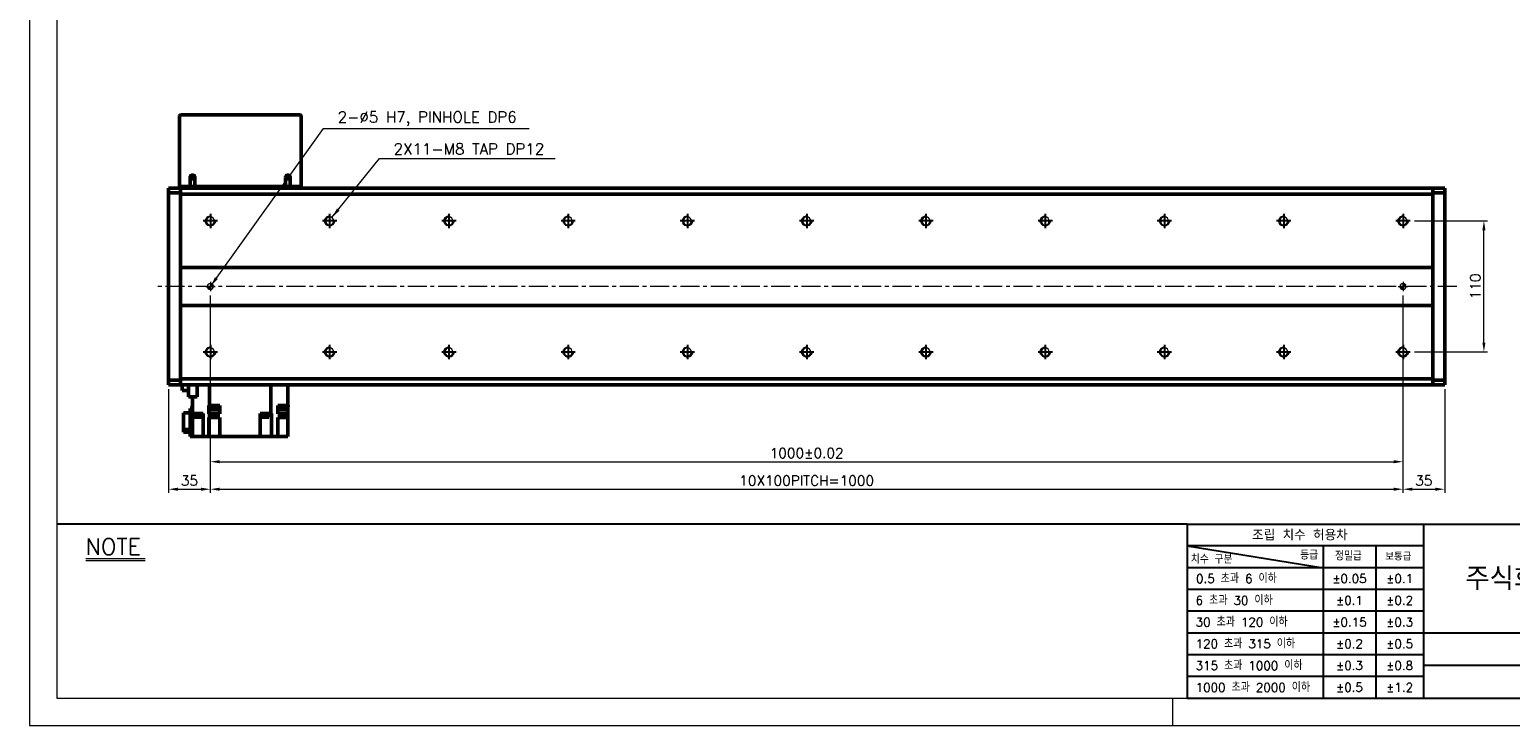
# Model space of a CAD drawing. Header units: millimetres. Extents: x 46891 to 50463, y 6223 to 9884.
# Tile 1 of 5: x 48547 to 49788, y 8529 to 9113. Entities that reach past the tile are written whole.
import ezdxf

# ---------------------------------------------------------------- set-up
doc = ezdxf.new("R2010")
doc.units = ezdxf.units.MM
doc.header["$LTSCALE"] = 0.5
doc.linetypes.add('CENTER', pattern=[50.8, 31.75, -6.35, 6.35, -6.35])
doc.layers.get('0').update_dxf_attribs({"lineweight": 20})
for name, color, linetype, lineweight in [('1', 1, 'CENTER', 13), ('4', 4, 'Continuous', 13), ('외형선(ISO)', 7, 'Continuous', 50)]:
    doc.layers.add(name, color=color, linetype=linetype, lineweight=lineweight)
for name, color, linetype in [('3', 3, 'Continuous'), ('C', 1, 'CENTER'), ('DIM', 4, 'Continuous')]:
    doc.layers.add(name, color=color, linetype=linetype)
doc.styles.add('DSR TEXT', font='romans.shx', dxfattribs={"bigfont": 'whgtxt.shx'})
doc.styles.get("Standard").update_dxf_attribs({"font": 'romans.shx', "bigfont": 'whgtxt.shx'})
doc.dimstyles.new('DSR', dxfattribs={"dimscale": 2, "dimtxt": 3, "dimasz": 3, "dimexe": 0.5, "dimexo": 0.5, "dimgap": 0.5, "dimtad": 1, "dimdsep": 46, "dimtxsty": 'Standard', "dimcen": 2.5, "dimclrd": 4, "dimclre": 4, "dimclrt": 2, "dimadec": 0, "dimazin": 2, "dimtfac": 1, "dimtmove": 0, "dimatfit": 3, "dimfxl": 0, "dimlwd": -1, "dimlwe": -1, "dimarcsym": 0})

# ---------------------------------------------------------------- blocks, each defined once
blk = doc.blocks.new('A$C13F00394')
for p, q in [((-202.34, 25.67), (-191.42, 25.67)), ((-202.34, 25.3), (-191.42, 25.3))]:
    blk.add_line(p, q)
at = {"layer": '3'}
for p, q in [((0, 32), (-207.68, 32)), ((0, 32), (202.32, 32)), ((0, 32), (0, 0)), ((43.43, 32), (43.43, 0)), ((0, 28), (25, 24)), ((43.43, 28), (0, 28)), ((25, 28), (25, 0)), ((34.7, 28), (34.7, 0)), ((43.43, 24), (0, 24)), ((43.43, 20), (0, 20)), ((43.43, 16), (0, 16)), ((0, 12), (129.32, 12)), ((43.43, 8), (0, 8)), ((97.32, 6), (43.43, 6)), ((43.43, 4), (0, 4)), ((0, 0), (202.32, 0))]:
    blk.add_line(p, q, dxfattribs=at)
at = {"color": 0, "style": 'DSR TEXT'}
for s, height, p in [('조립 치수 허용차', 2, (11.97, 29.02)), ('치수 구분', 1.5, (0.69, 24.78)), ('등급', 1.5, (20.77, 25.52)), ('정밀급', 1.5, (27.18, 25.37)), ('보통급', 1.3, (36.41, 25.38)), (' 0.5 초과 6 이하', 1.6, (0.56, 21.19)), (' 6 초과 30 이하', 1.6, (0.49, 17.19)), (' 30 초과 120 이하', 1.6, (0.49, 13.19)), (' 120 초과 315 이하', 1.6, (0.49, 9.19)), (' 315 초과 1000 이하', 1.6, (0.49, 5.19)), (' 1000 초과 2000 이하', 1.6, (0.49, 1.19))]:
    blk.add_text(s, height=height, dxfattribs=at).set_placement(p)
at = {"color": 7, "insert": (70.37, 22), "char_height": 4.2, "attachment_point": 5, "style": 'DSR TEXT'}
blk.add_mtext('주식회사 디에스알', dxfattribs=at)
at = {"color": 0, "char_height": 1.6, "attachment_point": 5, "style": 'DSR TEXT'}
for s, insert in [('%%P0.05', (29.85, 22)), ('%%P0.1', (39.07, 22)), ('%%P0.1', (29.85, 18)), ('%%P0.2', (39.07, 18)), ('%%P0.15', (29.85, 14)), ('%%P0.3', (39.07, 14)), ('%%P0.2', (29.85, 10)), ('%%P0.5', (39.07, 10)), ('%%P0.3', (29.85, 6)), ('%%P0.8', (39.07, 6)), ('%%P0.5', (29.85, 2)), ('%%P1.2', (39.07, 2))]:
    blk.add_mtext(s, dxfattribs=dict(at, insert=insert))
at = {"layer": '4', "color": 0, "style": 'DSR TEXT'}
blk.add_text('NOTE', height=3, dxfattribs=at).set_placement((-202.39, 26.38))
blk = doc.blocks.new('A$C1C1952E1')
at = {"color": 1}
blk.add_lwpolyline([(0, 0), (420, 0), (420, 297), (0, 297)], close=True, dxfattribs=at)
at = {"color": 3}
blk.add_lwpolyline([(5, 5), (415, 5), (415, 292), (5, 292)], close=True, dxfattribs=at)
blk = doc.blocks.new('A$C33E56CC6')
h = blk.add_hatch()
h.set_pattern_fill('ANSI31', color=256, style=0)
h.set_pattern_definition([(45, (-7065.45672, -6508.5399), (-0.0883883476, 0.0883883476), [])])
h.paths.add_polyline_path([(4, 6.5, 0.414214), (1.5, 4), (4, 4)])
h.paths.add_polyline_path([(6.5, 4), (4, 4), (4, 1.5, 0.414214)])
blk.add_circle((4, 4), 2.5)
at = {"layer": '1'}
for p, q in [((0, 4), (8, 4)), ((4, 0), (4, 8))]:
    blk.add_line(p, q, dxfattribs=at)
blk = doc.blocks.new('tap8')
blk.add_circle((0, 0), 3.4)
at = {"layer": 'C', "color": 1, "linetype": 'CENTER'}
for p, q in [((-6, 0), (6, 0)), ((0, -6), (0, 6))]:
    blk.add_line(p, q, dxfattribs=at)
at = {"layer": 'DIM', "color": 3}
blk.add_arc((0, 0), 4, 263.8455, 189.4314, dxfattribs=at)
blk = doc.blocks.new('*D82')
at = {"color": 1, "linetype": 'ByBlock'}
for p, q in [((49707.9, 8952.4), (49769.1, 8952.4)), ((49766.1, 8850.2), (49766.1, 8944.6)), ((49707.9, 8842.4), (49769.1, 8842.4))]:
    blk.add_line(p, q, dxfattribs=at)
at = {"color": 1}
for points in [[(49764.8, 8944.6), (49767.4, 8944.6), (49766.1, 8952.4)], [(49764.8, 8850.2), (49767.4, 8850.2), (49766.1, 8842.4)]]:
    blk.add_solid(points, dxfattribs=at)
at = {"layer": 'Defpoints', "color": 0}
for p in [(49704.3, 8952.4), (49766.1, 8952.4), (49704.3, 8842.4)]:
    blk.add_point(p, dxfattribs=at)
at = {"color": 3, "insert": (49758.9, 8897.4), "char_height": 8.4, "attachment_point": 5, "rotation": 90, "style": 'DSR TEXT'}
blk.add_mtext('110', dxfattribs=at)
blk = doc.blocks.new('*D83')
at = {"color": 1, "linetype": 'ByBlock'}
for p, q in [((48698.2, 8832.7), (48698.2, 8724.2)), ((48663.2, 8811.3), (48663.2, 8724.2)), ((48671, 8727.2), (48690.4, 8727.2))]:
    blk.add_line(p, q, dxfattribs=at)
at = {"color": 1}
for points in [[(48671, 8728.5), (48671, 8725.9), (48663.2, 8727.2)], [(48690.4, 8728.5), (48690.4, 8725.9), (48698.2, 8727.2)]]:
    blk.add_solid(points, dxfattribs=at)
at = {"layer": 'Defpoints', "color": 0}
for p in [(48698.2, 8836.3), (48663.2, 8814.9), (48698.2, 8727.2)]:
    blk.add_point(p, dxfattribs=at)
at = {"color": 3, "insert": (48680.7, 8734.4), "char_height": 8.4, "attachment_point": 5, "style": 'DSR TEXT'}
blk.add_mtext('35', dxfattribs=at)
blk = doc.blocks.new('*D84')
at = {"color": 1, "linetype": 'ByBlock'}
for p, q in [((48698.2, 8832.7), (48698.2, 8724.2)), ((49698.2, 8832.7), (49698.2, 8724.2)), ((48706, 8727.2), (49690.4, 8727.2))]:
    blk.add_line(p, q, dxfattribs=at)
at = {"color": 1}
for points in [[(48706, 8728.5), (48706, 8725.9), (48698.2, 8727.2)], [(49690.4, 8728.5), (49690.4, 8725.9), (49698.2, 8727.2)]]:
    blk.add_solid(points, dxfattribs=at)
at = {"layer": 'Defpoints', "color": 0}
for p in [(48698.2, 8836.3), (49698.2, 8836.3), (49698.2, 8727.2)]:
    blk.add_point(p, dxfattribs=at)
at = {"color": 3, "insert": (49198.2, 8734.4), "char_height": 8.4, "attachment_point": 5, "style": 'DSR TEXT'}
blk.add_mtext('10X100PITCH=1000', dxfattribs=at)
blk = doc.blocks.new('*D85')
at = {"color": 1, "linetype": 'ByBlock'}
for p, q in [((49698.2, 8832.7), (49698.2, 8724.2)), ((49733.2, 8811.3), (49733.2, 8724.2)), ((49706, 8727.2), (49725.4, 8727.2))]:
    blk.add_line(p, q, dxfattribs=at)
at = {"color": 1}
for points in [[(49706, 8728.5), (49706, 8725.9), (49698.2, 8727.2)], [(49725.4, 8728.5), (49725.4, 8725.9), (49733.2, 8727.2)]]:
    blk.add_solid(points, dxfattribs=at)
at = {"layer": 'Defpoints', "color": 0}
for p in [(49698.2, 8836.3), (49733.2, 8814.9), (49733.2, 8727.2)]:
    blk.add_point(p, dxfattribs=at)
at = {"color": 3, "insert": (49715.7, 8734.4), "char_height": 8.4, "attachment_point": 5, "style": 'DSR TEXT'}
blk.add_mtext('35', dxfattribs=at)
blk = doc.blocks.new('*D86')
at = {"color": 1, "linetype": 'ByBlock'}
for p, q in [((48698.2, 8889.8), (48698.2, 8747.3)), ((49698.2, 8889.8), (49698.2, 8747.3)), ((48706, 8750.3), (49690.4, 8750.3))]:
    blk.add_line(p, q, dxfattribs=at)
at = {"color": 1}
for points in [[(48706, 8751.6), (48706, 8749), (48698.2, 8750.3)], [(49690.4, 8751.6), (49690.4, 8749), (49698.2, 8750.3)]]:
    blk.add_solid(points, dxfattribs=at)
at = {"layer": 'Defpoints', "color": 0}
for p in [(48698.2, 8893.4), (49698.2, 8893.4), (49698.2, 8750.3)]:
    blk.add_point(p, dxfattribs=at)
at = {"color": 3, "insert": (49198.2, 8757.5), "char_height": 8.4, "attachment_point": 5, "style": 'DSR TEXT'}
blk.add_mtext('1000%%P0.02', dxfattribs=at)

msp = doc.modelspace()

# ---------------------------------------------------------------- linework, layer by layer
at = {"color": 1}
msp.add_line((49504.90132, 8551.81052), (49504.90132, 8528.99552), dxfattribs=at)
at = {"layer": '1'}
msp.add_line((49743.24958, 8897.35286), (48653.24958, 8897.35286), dxfattribs=at)
at = {"layer": '3'}
msp.add_line((49517.14175, 8551.81052), (50440.31632, 8551.81052), dxfattribs=at)
at = {"layer": '외형선(ISO)'}
for p, q in [((48672.24958, 8981.35286), (48672.24958, 9040.35286)), ((48673.24958, 9041.35286), (48773.24958, 9041.35286)), ((48774.24958, 9040.35286), (48774.24958, 8981.35286)), ((48663.24958, 8978.97418), (48663.24958, 8979.85286)), ((48673.24958, 8979.85286), (48663.24958, 8979.85286)), ((48663.24958, 8978.97418), (48663.24958, 8975.85286)), ((48672.24958, 8981.35286), (48673.24958, 8981.35286)), ((48673.24958, 8981.35286), (48673.24958, 8979.85286)), ((48673.24958, 8981.35286), (48681.24958, 8981.35286)), ((48673.24958, 8978.97418), (48673.24958, 8979.85286)), ((48673.24958, 8979.85286), (49723.24958, 8979.85286)), ((48673.24958, 8979.85286), (48673.24958, 8978.97418)), ((48673.24958, 8978.97418), (48673.24958, 8974.85286)), ((48673.24958, 8975.85286), (48673.24958, 8978.97418)), ((48681.24958, 8988.85286), (48681.24958, 8981.35286)), ((48681.24958, 8981.35286), (48685.24958, 8981.35286)), ((48685.24958, 8981.35286), (48685.24958, 8988.85286)), ((48685.24958, 8981.35286), (48761.24958, 8981.35286)), ((48761.24958, 8988.85286), (48761.24958, 8981.35286)), ((48761.24958, 8981.35286), (48765.24958, 8981.35286)), ((48765.24958, 8981.35286), (48765.24958, 8988.85286)), ((48765.24958, 8981.35286), (48773.24958, 8981.35286)), ((48773.24958, 8981.35286), (48773.24958, 8979.85286)), ((48773.24958, 8981.35286), (48774.24958, 8981.35286)), ((49723.24958, 8979.85286), (49723.24958, 8978.97418)), ((49723.24958, 8979.85286), (49733.24958, 8979.85286)), ((49723.24958, 8978.97418), (49723.24958, 8979.85286)), ((49723.24958, 8974.85286), (49723.24958, 8978.97418)), ((49723.24958, 8978.97418), (49723.24958, 8975.85286)), ((49733.24958, 8979.85286), (49733.24958, 8978.97418)), ((49733.24958, 8975.85286), (49733.24958, 8978.97418)), ((48673.24958, 8975.85286), (48663.24958, 8975.85286)), ((48663.24958, 8975.85286), (48663.24958, 8818.85286)), ((48673.24958, 8974.85286), (48673.24958, 8913.35286)), ((49723.24958, 8974.85286), (48673.24958, 8974.85286)), ((49733.24958, 8975.85286), (49723.24958, 8975.85286)), ((49723.24958, 8913.35286), (49723.24958, 8974.85286)), ((49733.24958, 8818.85286), (49733.24958, 8975.85286)), ((48673.24958, 8913.35286), (48673.24958, 8912.49931)), ((48673.24958, 8913.35286), (49723.24958, 8913.35286)), ((48673.24958, 8912.49931), (48673.24958, 8912.14575)), ((48673.24958, 8912.14575), (48673.24958, 8882.55997)), ((48673.24958, 8882.55997), (48673.24958, 8912.14575)), ((49723.24958, 8912.49931), (49723.24958, 8913.35286)), ((49723.24958, 8912.14575), (49723.24958, 8912.49931)), ((49723.24958, 8882.55997), (49723.24958, 8912.14575)), ((49723.24958, 8912.14575), (49723.24958, 8882.55997)), ((48673.24958, 8882.55997), (48673.24958, 8882.20641)), ((48673.24958, 8882.20641), (48673.24958, 8881.35286)), ((48673.24958, 8881.35286), (48673.24958, 8819.85286)), ((49723.24958, 8881.35286), (48673.24958, 8881.35286)), ((49723.24958, 8882.20641), (49723.24958, 8882.55997)), ((49723.24958, 8881.35286), (49723.24958, 8882.20641)), ((49723.24958, 8819.85286), (49723.24958, 8881.35286)), ((48663.24958, 8818.85286), (48673.24958, 8818.85286)), ((48663.24958, 8818.85286), (48663.24958, 8815.73154)), ((48663.24958, 8814.85286), (48663.24958, 8815.73154)), ((48673.24958, 8819.85286), (48673.24958, 8815.73154)), ((48673.24958, 8819.85286), (49723.24958, 8819.85286)), ((48673.24958, 8815.73154), (48673.24958, 8818.85286)), ((48673.24958, 8814.85286), (48673.24958, 8815.73154)), ((48673.24958, 8815.73154), (48673.24958, 8814.85286)), ((49723.24958, 8815.73154), (49723.24958, 8819.85286)), ((49723.24958, 8818.85286), (49733.24958, 8818.85286)), ((49723.24958, 8818.85286), (49723.24958, 8815.73154)), ((49723.24958, 8815.73154), (49723.24958, 8814.85286)), ((49723.24958, 8814.85286), (49723.24958, 8815.73154)), ((49733.24958, 8815.73154), (49733.24958, 8818.85286)), ((49733.24958, 8815.73154), (49733.24958, 8814.85286)), ((48673.24958, 8814.85286), (48663.24958, 8814.85286)), ((48673.24958, 8814.85286), (49723.24958, 8814.85286)), ((48674.44958, 8810.02786), (48674.44958, 8814.85286)), ((48674.44958, 8810.02786), (48679.84958, 8810.02786)), ((48679.84958, 8814.85286), (48679.84958, 8804.70286)), ((48679.84958, 8804.70286), (48687.27813, 8804.70286)), ((48683.24958, 8804.70286), (48683.24958, 8790.85286)), ((48687.27813, 8804.70286), (48687.27813, 8814.85286)), ((48697.58339, 8797.35286), (48697.58339, 8814.85286)), ((48748.91577, 8814.85286), (48748.91577, 8790.85286)), ((48763.24958, 8814.85286), (48763.24958, 8797.35286)), ((49723.24958, 8814.85286), (49733.24958, 8814.85286)), ((48675.74958, 8777.3628), (48675.74958, 8791.25844)), ((48675.74958, 8791.25844), (48681.24958, 8791.25844)), ((48681.24958, 8771.35286), (48681.24958, 8794.85286)), ((48681.24958, 8794.85286), (48683.24958, 8794.85286)), ((48683.24958, 8797.35286), (48683.02968, 8797.35286)), ((48683.02968, 8797.35286), (48683.02968, 8796.35286)), ((48683.02968, 8796.35286), (48683.24958, 8796.35286)), ((48683.24958, 8771.35286), (48683.24958, 8790.85286)), ((48683.24958, 8790.85286), (48691.80574, 8790.85286)), ((48684.68864, 8790.35286), (48684.68864, 8790.85286)), ((48690.68864, 8790.35286), (48690.68864, 8790.85286)), ((48692.14958, 8790.85286), (48691.80574, 8790.85286)), ((48692.14958, 8771.35286), (48692.14958, 8790.85286)), ((48696.92495, 8797.35286), (48697.58339, 8797.35286)), ((48696.92495, 8795.35286), (48696.92495, 8797.35286)), ((48696.92764, 8795.35286), (48696.92495, 8795.35286)), ((48696.92764, 8790.35286), (48696.92764, 8795.35286)), ((48698.03896, 8795.35286), (48696.92764, 8795.35286)), ((48697.58339, 8797.35286), (48700.26504, 8797.35286)), ((48697.73896, 8797.35286), (48697.73896, 8796.35286)), ((48697.73896, 8796.35286), (48705.33896, 8796.35286)), ((48698.03896, 8796.35286), (48698.03896, 8793.75286)), ((48698.03896, 8793.75286), (48705.03896, 8793.75286)), ((48702.81289, 8797.35286), (48700.26504, 8797.35286)), ((48702.81289, 8797.35286), (48706.05101, 8797.35286)), ((48705.03896, 8796.35286), (48705.03896, 8793.75286)), ((48705.03896, 8795.35286), (48706.04958, 8795.35286)), ((48705.33896, 8797.35286), (48705.33896, 8796.35286)), ((48706.04958, 8790.35286), (48706.04958, 8795.35286)), ((48706.05101, 8795.35286), (48706.04958, 8795.35286)), ((48706.05101, 8795.35286), (48706.05101, 8797.35286)), ((48748.91577, 8790.85286), (48739.94958, 8790.85286)), ((48739.94958, 8790.85286), (48739.94958, 8771.35286)), ((48741.44816, 8790.35286), (48741.44816, 8790.85286)), ((48747.44816, 8790.35286), (48747.44816, 8790.85286)), ((48748.91577, 8790.85286), (48749.58225, 8790.85286)), ((48749.61669, 8790.85286), (48749.58225, 8790.85286)), ((48749.61669, 8790.85286), (48749.61669, 8771.35286)), ((48754.81052, 8797.35286), (48763.24958, 8797.35286)), ((48754.81052, 8797.35286), (48754.81052, 8795.35286)), ((48754.84958, 8795.35286), (48754.81052, 8795.35286)), ((48754.84958, 8795.35286), (48754.84958, 8790.35286)), ((48754.84958, 8795.35286), (48756.16948, 8795.35286)), ((48755.86948, 8797.35286), (48755.86948, 8796.35286)), ((48755.86948, 8796.35286), (48763.46948, 8796.35286)), ((48756.16948, 8796.35286), (48756.16948, 8793.75286)), ((48756.16948, 8793.75286), (48763.16948, 8793.75286)), ((48763.16948, 8796.35286), (48763.16948, 8793.75286)), ((48763.24958, 8795.35286), (48763.16948, 8795.35286)), ((48763.46948, 8797.35286), (48763.24958, 8797.35286)), ((48763.24958, 8795.35286), (48763.24958, 8796.35286)), ((48763.24958, 8795.35286), (48763.24958, 8790.35286)), ((48763.46948, 8797.35286), (48763.46948, 8796.35286)), ((48684.68864, 8790.35286), (48690.68864, 8790.35286)), ((48684.73864, 8789.65286), (48684.73864, 8790.35286)), ((48684.73864, 8789.65286), (48690.63864, 8789.65286)), ((48684.93864, 8787.65286), (48684.93864, 8789.65286)), ((48684.93864, 8787.65286), (48690.43864, 8787.65286)), ((48690.43864, 8787.65286), (48690.43864, 8789.65286)), ((48690.63864, 8789.65286), (48690.63864, 8790.35286)), ((48697.58339, 8790.35286), (48696.92764, 8790.35286)), ((48696.92764, 8787.35286), (48697.58339, 8787.35286)), ((48696.92764, 8787.35286), (48696.92764, 8771.35286)), ((48697.58339, 8790.35286), (48697.58339, 8787.35286)), ((48706.04958, 8790.35286), (48697.58339, 8790.35286)), ((48697.58339, 8787.35286), (48706.04958, 8787.35286)), ((48706.04958, 8787.35286), (48706.04958, 8771.35286)), ((48741.44816, 8790.35286), (48747.44816, 8790.35286)), ((48741.49816, 8789.65286), (48741.49816, 8790.35286)), ((48741.49816, 8789.65286), (48747.39816, 8789.65286)), ((48741.69816, 8787.65286), (48741.69816, 8789.65286)), ((48741.69816, 8787.65286), (48747.19816, 8787.65286)), ((48747.19816, 8787.65286), (48747.19816, 8789.65286)), ((48747.39816, 8789.65286), (48747.39816, 8790.35286)), ((48763.24958, 8790.35286), (48754.84958, 8790.35286)), ((48754.84958, 8787.35286), (48763.24958, 8787.35286)), ((48754.84958, 8787.35286), (48754.84958, 8771.35286)), ((48763.24958, 8790.35286), (48763.24958, 8787.35286)), ((48763.24958, 8771.35286), (48763.24958, 8787.35286)), ((48675.74958, 8775.04728), (48675.74958, 8777.3628)), ((48675.74958, 8777.3628), (48681.24958, 8777.3628)), ((48681.24958, 8775.04728), (48675.74958, 8775.04728)), ((48681.24958, 8771.35286), (48683.24958, 8771.35286)), ((48687.64958, 8771.35286), (48683.24958, 8771.35286)), ((48692.14958, 8771.35286), (48687.64958, 8771.35286)), ((48696.91691, 8771.35286), (48692.14958, 8771.35286)), ((48696.91691, 8771.35286), (48696.92764, 8771.35286)), ((48696.92764, 8771.35286), (48702.04958, 8771.35286)), ((48706.04958, 8771.35286), (48702.04958, 8771.35286)), ((48706.04958, 8771.35286), (48739.94958, 8771.35286)), ((48744.44958, 8771.35286), (48739.94958, 8771.35286)), ((48744.44958, 8771.35286), (48749.61669, 8771.35286)), ((48754.69343, 8771.35286), (48749.61669, 8771.35286)), ((48754.69343, 8771.35286), (48754.84958, 8771.35286)), ((48758.84958, 8771.35286), (48754.84958, 8771.35286)), ((48758.84958, 8771.35286), (48763.24958, 8771.35286))]:
    msp.add_line(p, q, dxfattribs=at)
for centre in [(48683.24958, 8988.85286), (48763.24958, 8988.85286)]:
    msp.add_circle(centre, 1.2295, dxfattribs=at)
for centre, radius, start, end in [((48673.24958, 9040.35286), 1, 90, 180), ((48773.24958, 9040.35286), 1, 0, 90), ((48683.24958, 8988.85286), 2, 0, 180), ((48763.24958, 8988.85286), 2, 0, 180)]:
    msp.add_arc(centre, radius, start, end, dxfattribs=at)

# ---------------------------------------------------------------- block references
at = {"xscale": 4.563000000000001, "yscale": 4.563000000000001, "zscale": 4.563000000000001}
for name, p in [('A$C1C1952E1', (48546.67132, 8528.99552)), ('A$C13F00394', (49517.14175, 8551.81052))]:
    msp.add_blockref(name, p, dxfattribs=at)
at = {"xscale": -1}
for name, p, rotation in [('tap8', (48698.24958, 8952.35286), 90), ('tap8', (48798.24958, 8952.35286), 90), ('tap8', (48898.24958, 8952.35286), 90), ('tap8', (48998.24958, 8952.35286), 90), ('tap8', (49098.24958, 8952.35286), 90), ('tap8', (49198.24958, 8952.35286), 90), ('tap8', (49298.24958, 8952.35286), 90), ('tap8', (49398.24958, 8952.35286), 90), ('tap8', (49498.24958, 8952.35286), 90), ('tap8', (49598.24958, 8952.35286), 90), ('tap8', (49698.24958, 8952.35286), 90), ('A$C33E56CC6', (48694.24958, 8901.35286), 180), ('A$C33E56CC6', (49694.24958, 8901.35286), 180), ('tap8', (48698.24958, 8842.35286), 90), ('tap8', (48798.24958, 8842.35286), 90), ('tap8', (48898.24958, 8842.35286), 90), ('tap8', (48998.24958, 8842.35286), 90), ('tap8', (49098.24958, 8842.35286), 90), ('tap8', (49198.24958, 8842.35286), 90), ('tap8', (49298.24958, 8842.35286), 90), ('tap8', (49398.24958, 8842.35286), 90), ('tap8', (49498.24958, 8842.35286), 90), ('tap8', (49598.24958, 8842.35286), 90), ('tap8', (49698.24958, 8842.35286), 90)]:
    msp.add_blockref(name, p, dxfattribs=dict(at, rotation=rotation))

# ---------------------------------------------------------------- texts
at = {"color": 3, "char_height": 9.24, "attachment_point": 1, "style": 'DSR TEXT'}
for s, insert in [('2-%%C5 H7, PINHOLE DP6', (48805.02824, 9044.14942)), ('2X11-M8 TAP DP12', (48851.86689, 9017.37477))]:
    msp.add_mtext(s, dxfattribs=dict(at, insert=insert))

# ---------------------------------------------------------------- dimensions: what is measured, and where the dimension line sits
dim = msp.add_linear_dim(base=(49766.12478, 8952.35286), p1=(49704.29655, 8842.35286), p2=(49704.29655, 8952.35286), angle=270, dimstyle='DSR', override={"dimscale": 3, "dimtxt": 2.8, "dimasz": 2.600136, "dimexe": 1, "dimexo": 1.2, "dimgap": 1, "dimdec": 4, "dimtxsty": 'DSR TEXT', "dimclrd": 1, "dimclre": 1, "dimclrt": 3, "dimtdec": 4, "dimtix": 1})
dim.commit()
dim.dimension.update_dxf_attribs({"geometry": '*D82', "text_midpoint": (49758.92478, 8897.35286)})
for base, p1, p2, text, picture, middle in [((49698.24958, 8750.31787), (48698.24958, 8893.35286), (49698.24958, 8893.35286), '<>%%P0.02', '*D86', (49198.24958, 8757.51787)), ((49698.24958, 8727.19193), (48698.24958, 8836.30589), (49698.24958, 8836.30589), '10X100PITCH=<>', '*D84', (49198.24958, 8734.39193))]:
    dim = msp.add_linear_dim(base=base, p1=p1, p2=p2, text=text, dimstyle='DSR', override={"dimscale": 3, "dimtxt": 2.8, "dimasz": 2.600136, "dimexe": 1, "dimexo": 1.2, "dimgap": 1, "dimdec": 4, "dimtxsty": 'DSR TEXT', "dimclrd": 1, "dimclre": 1, "dimclrt": 3, "dimtdec": 4, "dimtix": 1})
    dim.commit()
    dim.dimension.update_dxf_attribs({"geometry": picture, "text_midpoint": middle})
for base, p1, p2, picture, middle in [((48698.24958, 8727.19193), (48663.24958, 8814.85286), (48698.24958, 8836.30589), '*D83', (48680.74958, 8734.39193)), ((49733.24958, 8727.19193), (49698.24958, 8836.30589), (49733.24958, 8814.85286), '*D85', (49715.74958, 8734.39193))]:
    dim = msp.add_linear_dim(base=base, p1=p1, p2=p2, dimstyle='DSR', override={"dimscale": 3, "dimtxt": 2.8, "dimasz": 2.600136, "dimexe": 1, "dimexo": 1.2, "dimgap": 1, "dimdec": 4, "dimtxsty": 'DSR TEXT', "dimclrd": 1, "dimclre": 1, "dimclrt": 3, "dimtdec": 4, "dimtix": 1})
    dim.commit()
    dim.dimension.update_dxf_attribs({"geometry": picture, "text_midpoint": middle})

# ---------------------------------------------------------------- leaders
at = {"annotation_type": 0, "has_hookline": 1, "hookline_direction": 0}
for points, text_width in [([(48698.24958, 8897.35286), (48793.14779, 9029.84942), (48801.72824, 9029.84942)], 160.4625), ([(48800.11425, 8955.19593), (48839.98644, 9004.83477), (48848.56689, 9004.83477)], 135.575)]:
    msp.add_leader(points, dimstyle='DSR', override={"dimscale": 3.3, "dimtxt": 2.8, "dimasz": 2.600136, "dimexe": 1, "dimexo": 1.2, "dimgap": 1, "dimdec": 4, "dimtxsty": 'DSR TEXT', "dimclrd": 1, "dimclre": 1, "dimclrt": 3, "dimtdec": 4, "dimtix": 1}, dxfattribs=dict(at, text_width=text_width))

doc.saveas('drawing.dxf')
